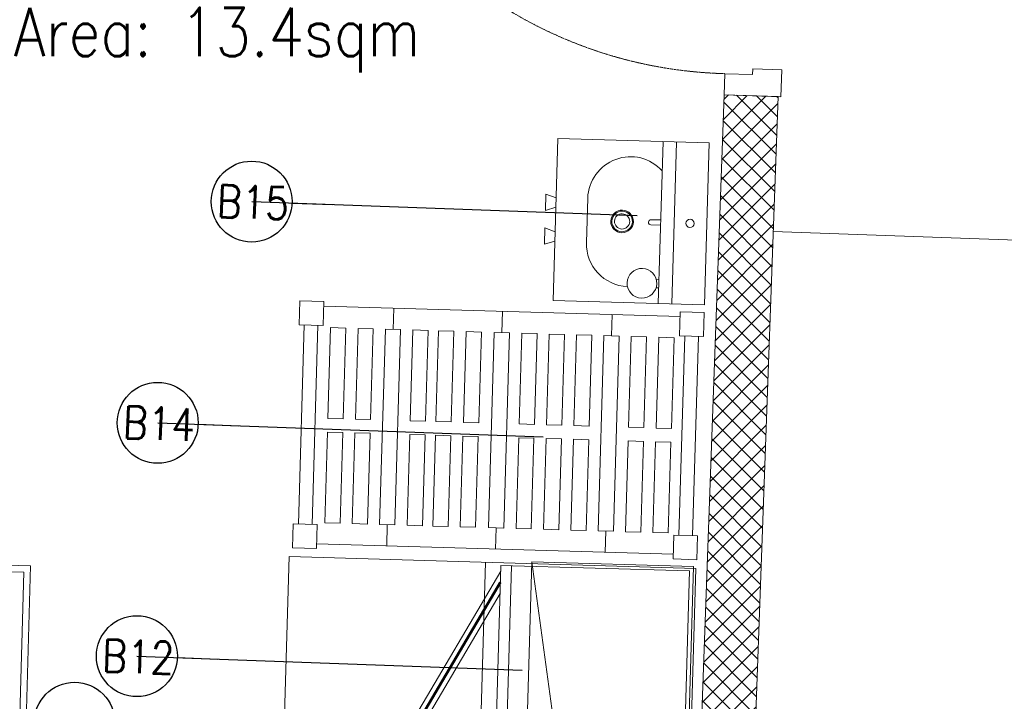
# Model space of a CAD drawing. Header units: millimetres. Extents: x 256680 to 410391, y -77299 to -22623.
# Tile 127 of 202: x 344805 to 346631, y -28656 to -27393. Entities that reach past the tile are written whole.
import ezdxf

# ---------------------------------------------------------------- set-up
doc = ezdxf.new("R2010")
doc.units = ezdxf.units.MM
doc.header["$LTSCALE"] = 2.5
doc.linetypes.add('DASHDOT2', pattern=[0.5, 0.25, -0.125, 0, -0.125])
doc.linetypes.add('HIDDEN2 IDS', pattern=[1.666875, 1.11125, -0.555625])
for name, color, linetype, lineweight in [('CKD Equipments', 252, 'Continuous', 0), ('ELEVATION 1', 143, 'Continuous', 18), ('ELEVATION 4', 157, 'Continuous', 9), ('HATCH LIGHT', 250, 'Continuous', 0), ('HATCH MEDIUM', 251, 'Continuous', 5), ('K Equipment', 30, 'Continuous', 9), ('ROOM TEXT', 7, 'Continuous', 5)]:
    doc.layers.add(name, color=color, linetype=linetype, lineweight=lineweight)
doc.styles.add('MTEXT', font='romans.shx', dxfattribs={"width": 0.85})
doc.styles.get("Standard").update_dxf_attribs({"font": 'GOTHIC.TTF'})
doc.dimstyles.new('AJKD_30', dxfattribs={"dimscale": 30, "dimtxt": 2, "dimasz": 1, "dimexe": 0.8, "dimexo": 0.8, "dimgap": 0.5, "dimtad": 1, "dimdec": 0, "dimzin": 0, "dimdsep": 46, "dimtxsty": 'Standard', "dimblk": 'ARCHTICK', "dimcen": 0.125, "dimclrd": 251, "dimclre": 251, "dimclrt": 42, "dimadec": 0, "dimazin": 0, "dimtfac": 1, "dimtdec": 0, "dimtix": 1, "dimtmove": 0, "dimatfit": 3, "dimfxl": 1, "dimtolj": 1, "dimtzin": 0, "dimarcsym": 1})

# ---------------------------------------------------------------- blocks, each defined once
blk = doc.blocks.new('*U86')
h = blk.add_hatch(color=252)
h.paths.add_polyline_path([(-0.0025, 0.0153, 0.724863), (-0.0025, 0), (-0.0025, -0.036), (-0.0005, -0.036), (-0.0005, -0.0004, 1.209796)])
h.paths.add_polyline_path([(-0.006, 0.0076, -1), (0.006, 0.0076, -1)], flags=16)
blk.add_hatch(color=252).paths.add_polyline_path([(0.0076, 0.0101, -0.06361), (0.008, 0.0081), (0.0436, 0.0081), (0.0436, 0.0101)])
blk.add_lwpolyline([(-0.0025, 0.0153, 0.723917), (-0.0025, 0), (-0.0025, -0.036), (-0.0005, -0.036), (-0.0005, -0.0004, 1.209796), (-0.0025, 0.0153)], format="xyb")
blk.add_lwpolyline([(0.008, 0.0081), (0.0436, 0.0081), (0.0436, 0.0101), (0.0076, 0.0101)])
blk.add_circle((0, 0.0076), 0.00604)
blk = doc.blocks.new('*U96')
at = {"true_color": 0xffffff}
h = blk.add_hatch(color=7, dxfattribs=at)
h.dxf.hatch_style = 1
h.paths.add_polyline_path([(-47.5, -8.5), (-47.5, -822), (-97.5, -822), (-97.5, -8.5)])
for points in [[(-850, 51), (-850, 105), (-900, 105), (-900, 0), (-861, 0), (-861, 51), (-850, 51)], [(-50, 51), (-50, 105), (0, 105), (0, 0), (-39, 0), (-39, 51), (-50, 51)]]:
    blk.add_lwpolyline(points)
blk.add_lwpolyline([(-47.5, -8.5), (-47.5, -822), (-97.5, -822), (-97.5, -8.5)], close=True)
at = {"color": 8, "linetype": 'HIDDEN2 IDS', "ltscale": 0.5}
blk.add_arc((-47.5, -8.5), 813.5, 179.4693, 269.9985, dxfattribs=at)
at = {"xscale": 1000, "yscale": 1000, "zscale": 1000, "rotation": 180}
blk.add_blockref('*U86', (-39.5, -0.4), dxfattribs=at)
blk = doc.blocks.new('A$C1A2613D3')
for p, q in [((138, 400.1, 0), (178.6, 400.1, 0)), ((146.6, 374.7, 0), (138, 400.1, 0)), ((169.9, 374.7, 0), (178.6, 400.1, 0)), ((262.5, 400.1, 0), (221.8, 400.1, 0)), ((230.5, 374.7, 0), (221.8, 400.1, 0)), ((253.8, 374.7, 0), (262.5, 400.1, 0)), ((400.4, 374.7, 0), (0, 374.7, 0)), ((0, 0, 0), (0, 374.7, 0)), ((400.4, 374.7, 0), (400.4, 0, 0)), ((145.3, 296.3, 0), (255.2, 296.3, 0)), ((193.9, 138.1, 0), (193.9, 114.3, 0)), ((206.6, 138.1, 0), (206.6, 114.3, 0)), ((0, 114.3, 0), (400.4, 114.3, 0)), ((341.6, 120.8, 0), (341.6, 114.3, 0)), ((361.9, 120.8, 0), (361.9, 114.3, 0)), ((400.4, 81, 0), (0, 81, 0)), ((400.4, 0, 0), (0, 0, 0))]:
    blk.add_line(p, q)
for centre, major_axis, start_param, end_param in [((145.3, 190.6, 0), (0, 105.7), -0.000003, 2.377352), ((255.2, 190.6, 0), (0, 105.7), 4.724874, 6.283193), ((200.2, 209.7, 0), (0, 28), 1.570827, 7.854012), ((200.2, 209.7, 0), (0, 25.4), 1.570763, 7.853948), ((200.2, 209.7, 0), (0, 18.8), 1.570847, 7.854032), ((351.8, 156.2, 0), (0, 36.8), 1.570763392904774, 7.85394870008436), ((200.2, 138.1, 0), (0, 6.35), 4.7121, 7.853692), ((200.2, 41.6, 0), (0, 10.2), 1.570756, 7.853941)]:
    blk.add_ellipse(centre, major_axis=major_axis, ratio=1, start_param=start_param, end_param=end_param)
blk = doc.blocks.new('A$C69A16929')
for p, q in [((-1.1, 458), (43.4, 458)), ((-1.1, 413.6), (-1.1, 458)), ((43.4, 458), (43.4, 413.6)), ((704.5, 458), (748.9, 458)), ((704.5, 413.6), (704.5, 458)), ((748.9, 458), (748.9, 413.6)), ((704.5, 449.3), (43.4, 449.3)), ((173.2, 410), (173.2, 449.3)), ((374.9, 410), (374.9, 449.3)), ((578.5, 410), (578.5, 449.3)), ((-1.1, 413.6), (43.4, 413.6)), ((8.4, 44.5), (8.4, 413.6)), ((33.8, 44.5), (33.8, 413.6)), ((85.8, 410), (57.4, 410)), ((57.4, 410), (57.4, 241.7)), ((85.8, 241.7), (85.8, 410)), ((136.6, 410), (108.2, 410)), ((108.2, 410), (108.2, 241.7)), ((136.6, 241.7), (136.6, 410)), ((159, 410), (159, 48)), ((159, 410), (187.3, 410)), ((187.3, 410), (187.3, 48)), ((209.8, 410), (238.2, 410)), ((209.8, 410), (209.8, 241.7)), ((238.2, 241.7), (238.2, 410)), ((286.2, 410), (257.8, 410)), ((257.8, 241.7), (257.8, 410)), ((286.2, 410), (286.2, 241.7)), ((308.6, 410), (337, 410)), ((308.6, 241.7), (308.6, 410)), ((337, 410), (337, 241.7)), ((360.7, 410), (360.7, 48)), ((360.7, 410), (389, 410)), ((389, 410), (389, 48)), ((411.9, 410), (440.3, 410)), ((411.9, 241.7), (411.9, 410)), ((440.3, 410), (440.3, 241.7)), ((462.7, 410), (491.1, 410)), ((462.7, 241.7), (462.7, 410)), ((491.1, 410), (491.1, 241.7)), ((513.5, 241.7), (513.5, 410)), ((513.5, 410), (541.9, 410)), ((541.9, 410), (541.9, 241.7)), ((564.3, 410), (564.3, 48)), ((564.3, 410), (592.6, 410)), ((592.6, 410), (592.6, 48)), ((615.1, 410), (615.1, 241.7)), ((643.5, 410), (615.1, 410)), ((643.5, 241.7), (643.5, 410)), ((665.9, 410), (665.9, 241.7)), ((694.3, 410), (665.9, 410)), ((694.3, 241.7), (694.3, 410)), ((704.5, 413.6), (748.9, 413.6)), ((714, 44.5), (714, 413.6)), ((739.4, 44.5), (739.4, 413.6)), ((57.4, 241.7), (85.8, 241.7)), ((108.2, 241.7), (136.6, 241.7)), ((209.8, 241.7), (238.2, 241.7)), ((286.2, 241.7), (257.8, 241.7)), ((337, 241.7), (308.6, 241.7)), ((440.3, 241.7), (411.9, 241.7)), ((491.1, 241.7), (462.7, 241.7)), ((541.9, 241.7), (513.5, 241.7)), ((615.1, 241.7), (643.5, 241.7)), ((665.9, 241.7), (694.3, 241.7)), ((57.4, 48), (57.4, 216.3)), ((57.4, 216.3), (85.8, 216.3)), ((85.8, 216.3), (85.8, 48)), ((108.2, 48), (108.2, 216.3)), ((108.2, 216.3), (136.6, 216.3)), ((136.6, 216.3), (136.6, 48)), ((209.8, 48), (209.8, 216.3)), ((209.8, 216.3), (238.2, 216.3)), ((238.2, 216.3), (238.2, 48)), ((257.8, 216.3), (257.8, 48)), ((286.2, 216.3), (257.8, 216.3)), ((286.2, 48), (286.2, 216.3)), ((308.6, 216.3), (308.6, 48)), ((337, 216.3), (308.6, 216.3)), ((337, 48), (337, 216.3)), ((411.9, 216.3), (411.9, 48)), ((440.3, 216.3), (411.9, 216.3)), ((440.3, 48), (440.3, 216.3)), ((462.7, 216.3), (462.7, 48)), ((491.1, 216.3), (462.7, 216.3)), ((491.1, 48), (491.1, 216.3)), ((513.5, 216.3), (513.5, 48)), ((541.9, 216.3), (513.5, 216.3)), ((541.9, 48), (541.9, 216.3)), ((615.1, 216.3), (643.5, 216.3)), ((615.1, 48), (615.1, 216.3)), ((643.5, 216.3), (643.5, 48)), ((665.9, 216.3), (694.3, 216.3)), ((665.9, 48), (665.9, 216.3)), ((694.3, 216.3), (694.3, 48)), ((-1.1, 44.5), (-1.1, 0)), ((-1.1, 44.5), (43.4, 44.5)), ((43.4, 0), (43.4, 44.5)), ((85.8, 48), (57.4, 48)), ((136.6, 48), (108.2, 48)), ((159, 48), (187.3, 48)), ((173.2, 48), (173.2, 8.7)), ((209.8, 48), (238.2, 48)), ((286.2, 48), (257.8, 48)), ((308.6, 48), (337, 48)), ((360.7, 48), (389, 48)), ((374.9, 48), (374.9, 8.7)), ((411.9, 48), (440.3, 48)), ((462.7, 48), (491.1, 48)), ((513.5, 48), (541.9, 48)), ((564.3, 48), (592.6, 48)), ((578.5, 48), (578.5, 8.7)), ((643.5, 48), (615.1, 48)), ((694.3, 48), (665.9, 48)), ((704.5, 44.5), (704.5, 0)), ((704.5, 44.5), (748.9, 44.5)), ((748.9, 0), (748.9, 44.5)), ((-1.1, 0), (43.4, 0)), ((704.5, 8.7), (43.4, 8.7)), ((704.5, 0), (748.9, 0))]:
    blk.add_line(p, q)
blk = doc.blocks.new('SAA311A')
for p, q in [((8868, -106.88), (8874.92, -106.88)), ((8868, -107.5), (8874.92, -107.5)), ((8868, -108.75), (8874.92, -108.75)), ((8868, -109.37), (8874.92, -109.37)), ((8868, -110.62), (8874.92, -110.62)), ((8868, -111.25), (8874.92, -111.25)), ((8868, -112.5), (8874.92, -112.5)), ((8868, -113.12), (8874.92, -113.12)), ((8868, -114.38), (8874.92, -114.38)), ((8868, -115), (8874.92, -115)), ((8868, -116.25), (8874.92, -116.25)), ((8868, -116.87), (8874.92, -116.87)), ((8868, -118.12), (8874.92, -118.12)), ((8868, -118.75), (8874.92, -118.75)), ((8868, -120), (8874.92, -120)), ((8868, -120.62), (8874.92, -120.62)), ((8868, -121.88), (8874.92, -121.88)), ((8868, -122.5), (8874.92, -122.5)), ((8868, -123.75), (8874.92, -123.75)), ((8868, -124.37), (8874.92, -124.37)), ((8868, -125.62), (8874.92, -125.62)), ((8868, -126.25), (8874.92, -126.25)), ((8868, -127.5), (8874.92, -127.5)), ((8868, -128.12), (8874.92, -128.12)), ((8868, -129.38), (8874.92, -129.38)), ((8868, -130), (8874.92, -130)), ((8868, -131.25), (8874.92, -131.25)), ((8868, -131.87), (8874.92, -131.87)), ((8868, -133.12), (8874.92, -133.12)), ((8868, -133.75), (8874.92, -133.75)), ((8822.72, -138.42), (8863.74, -160.99)), ((8826.85, -138.42), (8864.7, -159.24)), ((8863.74, -160.99), (8864.7, -159.24))]:
    blk.add_line(p, q)
for points in [[(8877.66, -138.42), (8821.66, -138.42), (8821.66, -103.42), (8877.66, -103.42)], [(8877.66, -138.42), (8821.66, -138.42), (8821.66, -136.43), (8877.66, -136.43)], [(8862.43, -160.27), (8861.47, -162.01), (8860.6, -161.53), (8861.56, -159.79)]]:
    blk.add_lwpolyline(points, close=True)
at = {"const_width": 0.498}
blk.add_lwpolyline([(8859.86, -157.71), (8824.79, -138.42)], dxfattribs=at)
blk.add_lwpolyline([(8869.4, -138.42), (8869.4, -138.92), (8877.12, -138.92), (8877.12, -138.42)])
blk.add_lwpolyline([(8861.79, -162.47), (8861.79, -162.47, -0.414214), (8861.45, -162.57), (8857.53, -160.41, -0.414214), (8857.43, -160.07), (8857.43, -160.07, -0.414214), (8857.77, -159.97), (8861.69, -162.13, -0.414214)], format="xyb", close=True)
blk.add_arc((8822.72, -138.42), 45.86, 333.619, 0)
blk = doc.blocks.new('_ArchTick')
at = {"color": 0, "linetype": 'ByBlock', "const_width": 0.15}
blk.add_lwpolyline([(-0.5, -0.5), (0.5, 0.5)], dxfattribs=at)

msp = doc.modelspace()

# ---------------------------------------------------------------- hatches: boundary and pattern name
at = {"layer": 'HATCH LIGHT', "true_color": 0x636466}
h = msp.add_hatch(dxfattribs=at)
h.set_pattern_fill('ANSI32', color=251, scale=6)
h.set_pattern_definition([(45, (278504.94, -46725.026), (-40.411153, 40.411153), []), (45, (278531.88, -46725.026), (-40.411153, 40.411153), [])])
h.paths.add_polyline_path([(355647.8, -32590), (355453.8, -32638.8), (355635.4, -33359.7), (343082.7, -33359.6, -0.000263), (343068.2, -33559.6), (355892, -33559.7)])
h.paths.add_polyline_path([(343496.7, -25157.1), (343296.6, -25157.1, -0.011972), (342815.4, -34256), (343016, -34256, 0.01196)])
h.paths.add_polyline_path([(343480.3, -25697.6), (353159.2, -26046.6, 0.003501), (353653.3, -26800.6), (353820.9, -26691.5), (353270.8, -25850.5), (343486.5, -25497.7, -0.000262)])
h = msp.add_hatch(dxfattribs=at)
h.set_pattern_fill('ANSI37', color=251, scale=8)
h.set_pattern_definition([(45, (278504.942, -46725.026), (-17.960512, 17.960512), []), (135, (278504.942, -46725.026), (-17.960512, -17.960512), [])])
edge = h.paths.add_edge_path()
edge.add_line((346273.8, -25798.3), (343480.3, -25697.6))
edge.add_arc((153082.9, -19659.4), 190493.1, 356.573537, 358.183559, ccw=False)
edge.add_line((343235.5, -31044.7), (346084.7, -31044.7))
edge.add_line((346084.7, -31044.7), (346211.2, -27535.7))
edge.add_line((346211.2, -27535.7), (346111.3, -27532.1))
edge.add_line((346111.3, -27532.1), (346082, -28343.5))
edge.add_line((346082, -28343.5), (346082, -28343.5))
edge.add_line((346082, -28343.5), (346017.2, -30142.4))
edge.add_line((346017.2, -30142.4), (345988.2, -30944.7))
edge.add_line((345988.2, -30944.7), (343356.5, -30944.7))
edge.add_line((343356.5, -30944.7), (343482.6, -27449.3))
edge.add_line((343482.6, -27449.3), (344481.9, -27485.3))
edge.add_line((344481.9, -27485.3), (344523.3, -27486.8))
edge.add_line((344523.3, -27486.8), (344526.9, -27386.9))
edge.add_line((344526.9, -27386.9), (343486.2, -27349.3))
edge.add_line((343486.2, -27349.3), (343542.1, -25799.9))
edge.add_line((343542.1, -25799.9), (345041.1, -25853.9))
edge.add_line((345041.1, -25853.9), (345030.3, -26153.7))
edge.add_line((345030.3, -26153.7), (345006.9, -26801.7))
edge.add_line((345006.9, -26801.7), (345004.2, -26874.9))
edge.add_line((345004.2, -26874.9), (345104.2, -26878.5))
edge.add_line((345104.2, -26878.5), (345141, -25857.5))
edge.add_line((345141, -25857.5), (346170.3, -25894.7))
edge.add_line((346170.3, -25894.7), (346143.7, -26632.7))
edge.add_line((346143.7, -26632.7), (346243.6, -26636.3))
edge.add_line((346243.6, -26636.3), (346273.8, -25798.3))

# ---------------------------------------------------------------- linework, layer by layer
at = {"layer": 'CKD Equipments'}
msp.add_line((346001.7, -30205.5), (345754.7, -28397.5), dxfattribs=at)
for points in [[(344825.3, -28405.4), (344814.3, -28805.3), (344214.5, -28788.8), (344225.5, -28388.9), (344825.3, -28405.4)], [(345669, -28398.5), (345616.2, -30197.8)]]:
    msp.add_lwpolyline(points, dxfattribs=at)
for points in [[(344813, -28417.1), (344802.6, -28792.9), (344226.9, -28777.1), (344237.2, -28401.2)], [(345304.8, -28387.8), (345251.8, -30191.6), (346006, -30209.2), (346058.9, -28410), (345304.8, -28387.8)], [(345701.8, -30196.7), (345754.7, -28397.5), (346054.5, -28406.3), (346001.7, -30205.5)]]:
    msp.add_lwpolyline(points, close=True, dxfattribs=at)
at = {"layer": 'ELEVATION 1'}
for p, q in [((345988.2, -30944.7), (346111.3, -27532.1)), ((346084.7, -31044.7), (346211.2, -27535.7)), ((346211.2, -27535.7), (346111.3, -27532.1))]:
    msp.add_line(p, q, dxfattribs=at)
at = {"layer": 'HATCH MEDIUM'}
msp.add_line((346202.2, -27785.5), (347101.6, -27818), dxfattribs=at)

# ---------------------------------------------------------------- block references
at = {"layer": 'CKD Equipments', "extrusion": (7.56466e-06, -2.21728e-07, 1), "xscale": -0.7492039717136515, "yscale": 0.7492039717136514, "zscale": 0.7492039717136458, "rotation": 88.31839783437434}
msp.add_blockref('A$C1A2613D3', (346083.4, -27621.6, 2.6), dxfattribs=at)
at = {"layer": 'CKD Equipments', "xscale": -1, "rotation": 178.3183978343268}
msp.add_blockref('A$C69A16929', (345325.6, -27914), dxfattribs=at)
at = {"layer": 'HATCH MEDIUM', "extrusion": (0, 0, -1), "zscale": -1, "rotation": 92.06510445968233}
msp.add_blockref('*U96', (-346143.7, -26632.7), dxfattribs=at)
at = {"layer": 'K Equipment', "linetype": 'DASHDOT2', "lineweight": 5, "ltscale": 2, "xscale": 10, "yscale": 10, "zscale": 10, "rotation": 268.3183978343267}
msp.add_blockref('SAA311A', (349669.6, 59733.7), dxfattribs=at)

# ---------------------------------------------------------------- texts
at = {"layer": 'ROOM TEXT', "insert": (345752.8, -27491, 0.2), "char_height": 90, "attachment_point": 9, "style": 'MTEXT'}
msp.add_mtext_dynamic_manual_height_columns('\\A1;\\pxqc;Area: 13.4sqm', width=1162.931, gutter_width=1.8, heights=[0], dxfattribs=at)
at = {"layer": 'ROOM TEXT', "char_height": 60, "attachment_point": 9, "rotation": 357.9352, "style": 'MTEXT'}
for s, insert in [('\\A1;\\pxqc;B15', (345322.1, -27764.5, 0.2)), ('\\A1;\\pxqc;B14', (345147.8, -28174.5, 0.2)), ('\\A1;\\pxqc;B12', (345109.3, -28606.9, 0.2))]:
    msp.add_mtext_dynamic_manual_height_columns(s, width=170.917, gutter_width=1.8, heights=[0], dxfattribs=dict(at, insert=insert))

# ---------------------------------------------------------------- leaders
at = {"layer": 'ELEVATION 4'}
for points in [[(345235.2, -27730.2), (345949.6, -27756.1)], [(345061, -28140.2), (345775.4, -28166)], [(345022.4, -28572.6), (345736.8, -28598.4)], [(344906.9, -28696), (344355.8, -28676.1)]]:
    msp.add_leader(points, dimstyle='AJKD_30', override={"dimasz": 5, "dimgap": 0.5, "dimtad": 0, "dimldrblk": 'DotBlank', "dimfxl": 0.18, "dimfxlon": 1, "dimarcsym": 2}, dxfattribs=at)

doc.saveas('drawing.dxf')
